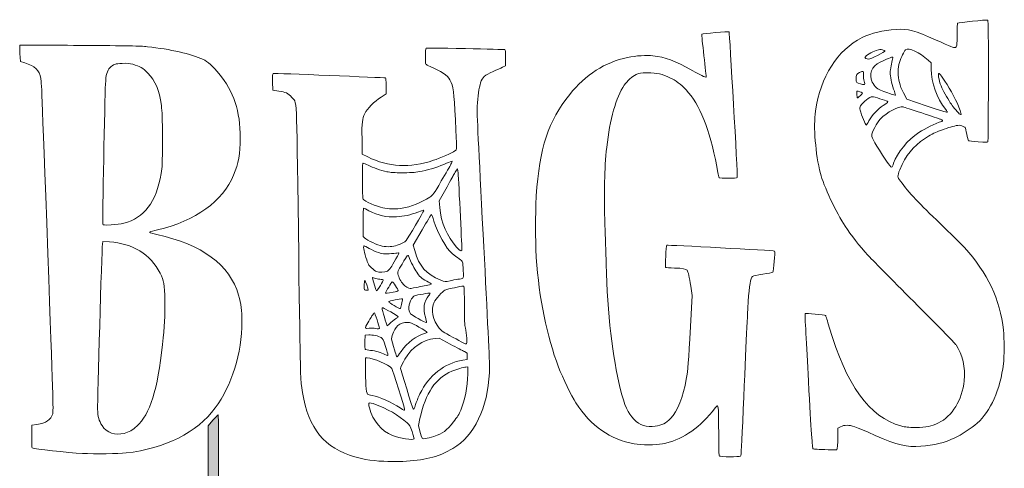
# Model space of a CAD drawing. Header units: inches. Extents: x 160 to 674, y 123 to 723.
# Tile 2 of 2: x 163 to 674, y 490 to 723. Entities that reach past the tile are written whole.
import ezdxf

# ---------------------------------------------------------------- set-up
doc = ezdxf.new("R2010")
doc.units = ezdxf.units.IN
doc.header["$MEASUREMENT"] = 0
doc.layers.add('svg3336', color=7, linetype='Continuous')

msp = doc.modelspace()

# ---------------------------------------------------------------- hatches: boundary and pattern name
at = {"layer": 'svg3336', "true_color": 0x8680bc}
h = msp.add_hatch(color=183, dxfattribs=at)
h.dxf.hatch_style = 2
edge = h.paths.add_edge_path()
edge.add_spline(control_points=[(373.06, 301.49), (370.94, 302.17), (369.06, 304.97), (369, 307.55), (368.95, 309.42), (370.11, 311.57), (371.76, 312.66), (373.54, 313.83), (388.47, 318.27), (401.47, 321.49), (420.11, 326.1), (435.59, 329.15), (474.56, 335.9), (498.64, 340.07), (503.52, 340.96), (521.51, 344.46), (551.8, 350.35), (565.29, 352.61), (592.61, 356.33), (613.94, 359.24), (625.97, 361.39), (638.06, 364.45), (644.36, 366.04), (647.18, 365.34), (649.09, 361.71), (651.13, 357.83), (649.21, 354.15), (644.41, 352.75), (633.89, 349.68), (609.05, 344.85), (589.46, 342.06), (585.34, 341.47), (580.95, 340.79), (579.71, 340.55), (578.48, 340.31), (569.9, 339.03), (560.66, 337.7), (527.55, 332.95), (513.83, 330.49), (494.06, 325.75), (475.36, 321.26), (462.38, 318.85), (449.36, 317.46), (442.46, 316.72), (436.93, 315.75), (423.86, 312.99), (398.64, 307.65), (393.5, 306.38), (380.57, 302.28), (376.77, 301.07), (374.96, 300.88), (373.06, 301.49), (373.06, 301.49), (373.06, 301.49), (373.06, 301.49)], knot_values=[0, 0, 0, 0, 1, 1, 1, 2, 2, 2, 3, 3, 3, 4, 4, 4, 5, 5, 5, 6, 6, 6, 7, 7, 7, 8, 8, 8, 9, 9, 9, 10, 10, 10, 11, 11, 11, 12, 12, 12, 13, 13, 13, 14, 14, 14, 15, 15, 15, 16, 16, 16, 17, 17, 17, 18, 18, 18, 18], degree=3, periodic=1)
edge = h.paths.add_edge_path()
edge.add_spline(control_points=[(375.05, 420.78), (372.57, 421.29), (370.31, 423.7), (369.67, 426.54), (369.19, 428.67), (370.25, 431.1), (372.06, 432.03), (373.17, 432.6), (395.81, 437.81), (414.41, 441.78), (443.39, 447.95), (459.81, 451.76), (476.81, 456.24), (486.81, 458.87), (493.75, 460.19), (508.91, 462.35), (524.67, 464.59), (541.9, 467.42), (561.73, 471.03), (581.29, 474.59), (607.94, 479.28), (622.59, 481.73), (636.87, 484.12), (638.98, 484.26), (641.45, 483.04), (644.08, 481.72), (645.69, 479.21), (645.71, 476.39), (645.71, 475.08), (645.57, 474.67), (644.81, 473.8), (643.22, 471.99), (643.51, 472.06), (624.86, 469.14), (618.59, 468.16), (605.84, 465.99), (596.51, 464.34), (576.73, 460.82), (574.92, 460.5), (565.76, 458.91), (561.97, 458.26), (554.21, 456.91), (548.51, 455.93), (527.17, 452.22), (472.84, 441.11), (405.41, 426.66), (390.48, 423.46), (377.79, 420.78), (377.21, 420.7), (376.64, 420.62), (375.66, 420.66), (375.05, 420.78), (375.05, 420.78), (375.05, 420.78), (375.05, 420.78)], knot_values=[0, 0, 0, 0, 1, 1, 1, 2, 2, 2, 3, 3, 3, 4, 4, 4, 5, 5, 5, 6, 6, 6, 7, 7, 7, 8, 8, 8, 9, 9, 9, 10, 10, 10, 11, 11, 11, 12, 12, 12, 13, 13, 13, 14, 14, 14, 15, 15, 15, 16, 16, 16, 17, 17, 17, 18, 18, 18, 18], degree=3, periodic=1)
edge = h.paths.add_edge_path()
edge.add_spline(control_points=[(261.02, 430.6), (260.91, 430.71), (260.81, 449.13), (260.81, 471.52), (260.81, 471.52), (260.81, 512.24), (260.81, 512.24), (260.81, 512.24), (263.22, 515.05), (263.22, 515.05), (264.54, 516.59), (265.75, 517.9), (265.92, 517.96), (266.11, 518.03), (266.19, 503.26), (266.14, 474.31), (266.14, 474.31), (266.06, 430.56), (266.06, 430.56), (266.06, 430.56), (263.65, 430.47), (263.65, 430.47), (262.32, 430.42), (261.14, 430.48), (261.02, 430.6), (261.02, 430.6), (261.02, 430.6), (261.02, 430.6)], knot_values=[0, 0, 0, 0, 1, 1, 1, 2, 2, 2, 3, 3, 3, 4, 4, 4, 5, 5, 5, 6, 6, 6, 7, 7, 7, 8, 8, 8, 9, 9, 9, 9], degree=3, periodic=1)

# ---------------------------------------------------------------- linework, layer by layer
at = {"layer": 'svg3336', "lineweight": 0}
for points, knots in [([(582.88, 499.76), (580.73, 499.87), (578.17, 499.97), (577.18, 499.99), (576.19, 500.01), (575.2, 500.14), (574.98, 500.28), (574.68, 500.47), (574.14, 508.56), (572.64, 535.41), (571.57, 554.6), (570.77, 570.37), (570.86, 570.45), (571.15, 570.75), (581.22, 569.84), (581.51, 569.49), (581.66, 569.3), (582.54, 566.56), (583.45, 563.4), (592.04, 533.67), (604.57, 516.42), (620.68, 512.12), (623.33, 511.42), (624.23, 511.33), (628.48, 511.33), (633.93, 511.33), (636.34, 511.81), (640.14, 513.65), (647.35, 517.16), (652.51, 525.61), (653.53, 535.57), (654.22, 542.43), (652.69, 549.23), (649.31, 554.22), (648.77, 555.02), (638.88, 565.12), (627.33, 576.67), (615.79, 588.22), (605.07, 599.08), (603.51, 600.79), (599.29, 605.45), (594.71, 611.27), (591.68, 615.82), (587.22, 622.53), (580.41, 637.05), (578.84, 643.23), (576.32, 653.12), (575.16, 667.69), (576.28, 675.48), (578.88, 693.51), (587.6, 707.23), (600.58, 713.71), (605.66, 716.24), (611.04, 717.54), (618.28, 717.99), (624.27, 718.35), (628, 717.36), (638.68, 712.57), (647.26, 708.71), (647.92, 708.45), (648.78, 708.57), (649.73, 708.71), (649.85, 709.47), (649.89, 715.78), (649.91, 718.7), (650.03, 721.15), (650.15, 721.22), (650.62, 721.5), (665.14, 723.02), (665.62, 722.83), (666.09, 722.65), (666.13, 720.37), (666.12, 691.36), (666.12, 674.15), (666.01, 659.9), (665.87, 659.69), (665.68, 659.39), (664.66, 659.37), (660.87, 659.61), (658.25, 659.78), (655.99, 660.03), (655.85, 660.18), (655.7, 660.33), (655.27, 661.86), (654.9, 663.58), (654.53, 665.31), (654.13, 666.87), (654.02, 667.05), (653.91, 667.23), (653.16, 667.59), (652.36, 667.86), (651.19, 668.25), (650.62, 668.28), (649.44, 668.02), (646.84, 667.46), (644.56, 666.75), (640.23, 665.14), (638.31, 664.42), (635.57, 662.95), (632.98, 661.25), (626.98, 657.29), (623.25, 652.6), (620.13, 645.07), (618.77, 641.79), (618.79, 641.41), (620.4, 639.21), (624.86, 633.13), (630.27, 627.36), (641.05, 617.18), (646.18, 612.34), (651.86, 606.74), (653.68, 604.73), (665.83, 591.28), (672.17, 577.87), (673.94, 561.82), (674.4, 557.69), (674.4, 548.06), (673.94, 544.27), (672.36, 531.16), (667.24, 519.6), (660.34, 513.58), (657.32, 510.94), (652.09, 507.49), (648.71, 505.91), (643.35, 503.41), (637.89, 502.05), (631.01, 501.53), (623.72, 500.98), (619.02, 502.1), (607.33, 507.21), (596.42, 511.98), (595.07, 512.46), (592.78, 512.45), (591.11, 512.45), (590.4, 512.29), (589.33, 511.7), (589.33, 511.7), (587.98, 510.96), (587.98, 510.96), (587.98, 510.96), (587.95, 506.62), (587.95, 506.62), (587.91, 501.87), (587.67, 499.82), (587.13, 499.67), (586.94, 499.61), (585.02, 499.65), (582.88, 499.76), (582.88, 499.76), (582.88, 499.76), (582.88, 499.76)], [0, 0, 0, 0, 1, 1, 1, 2, 2, 2, 3, 3, 3, 4, 4, 4, 5, 5, 5, 6, 6, 6, 7, 7, 7, 8, 8, 8, 9, 9, 9, 10, 10, 10, 11, 11, 11, 12, 12, 12, 13, 13, 13, 14, 14, 14, 15, 15, 15, 16, 16, 16, 17, 17, 17, 18, 18, 18, 19, 19, 19, 20, 20, 20, 21, 21, 21, 22, 22, 22, 23, 23, 23, 24, 24, 24, 25, 25, 25, 26, 26, 26, 27, 27, 27, 28, 28, 28, 29, 29, 29, 30, 30, 30, 31, 31, 31, 32, 32, 32, 33, 33, 33, 34, 34, 34, 35, 35, 35, 36, 36, 36, 37, 37, 37, 38, 38, 38, 39, 39, 39, 40, 40, 40, 41, 41, 41, 42, 42, 42, 43, 43, 43, 44, 44, 44, 45, 45, 45, 46, 46, 46, 47, 47, 47, 48, 48, 48, 49, 49, 49, 50, 50, 50, 50]), ([(526.39, 496.48), (526.12, 496.75), (526.02, 499.84), (526, 508.41), (525.97, 520.13), (525.83, 522.98), (525.27, 522.59), (525.11, 522.47), (523.97, 521.16), (522.74, 519.67), (514.69, 509.95), (506.51, 504.65), (496.78, 502.85), (493.13, 502.17), (486.06, 502.18), (482.08, 502.87), (469.72, 505), (459.6, 512.09), (451.8, 524.08), (449.57, 527.52), (444.9, 537.16), (442.82, 542.62), (436.65, 558.88), (432.72, 578.13), (431.2, 599.62), (430.76, 605.89), (430.76, 624.88), (431.21, 631.57), (432.88, 656.59), (437.37, 670.22), (448.58, 684.22), (456.72, 694.39), (467.2, 701.09), (478.61, 703.42), (483.05, 704.32), (488.52, 704.69), (491.87, 704.32), (498.24, 703.61), (502.91, 701.85), (512.52, 696.54), (516.19, 694.52), (519.3, 692.98), (519.43, 693.12), (519.56, 693.26), (519.08, 698.29), (518.35, 704.31), (517.63, 710.33), (517.14, 715.35), (517.26, 715.47), (517.63, 715.83), (531.11, 717.06), (531.39, 716.75), (531.65, 716.48), (535.88, 641.64), (535.68, 641.03), (535.55, 640.65), (526.44, 640.6), (526.2, 640.98), (526.11, 641.13), (525.57, 643.73), (524.99, 646.76), (521.23, 666.55), (516.28, 678.9), (509.04, 686.6), (506.22, 689.6), (503.82, 691.42), (500.7, 692.92), (496.82, 694.79), (493.88, 695.43), (489.13, 695.45), (485.19, 695.47), (485.02, 695.44), (483.09, 694.53), (481, 693.54), (478.48, 691.28), (476.9, 688.97), (472.66, 682.79), (469.44, 671.34), (467.85, 656.77), (466.6, 645.35), (466.34, 633.76), (466.92, 616.12), (467.08, 611.09), (467.36, 602.09), (467.53, 596.12), (468.28, 570.11), (470.84, 547.66), (474.88, 531.56), (477.22, 522.23), (478.72, 518.83), (481.93, 515.6), (485.11, 512.38), (488.46, 511.28), (493.04, 511.95), (496.4, 512.44), (498.77, 513.64), (501.03, 515.99), (504.46, 519.56), (507.59, 527.43), (509.19, 536.47), (509.99, 541.04), (510.32, 545.15), (511.32, 563.69), (511.32, 563.69), (512.19, 579.81), (512.19, 579.81), (512.19, 579.81), (511.46, 584.69), (511.46, 584.69), (510.77, 589.28), (510.13, 592.12), (509.6, 592.93), (509.1, 593.68), (507.42, 593.98), (503.09, 594.1), (500.63, 594.16), (498.52, 594.32), (498.4, 594.44), (498.13, 594.75), (498.73, 605.73), (499.03, 605.92), (499.41, 606.16), (554.63, 603.17), (554.99, 602.9), (555.41, 602.56), (554.63, 592.4), (554.14, 591.92), (553.94, 591.73), (551.62, 591.27), (548.98, 590.9), (545.99, 590.48), (543.97, 590.05), (543.64, 589.77), (542.59, 588.87), (541.92, 585.04), (541.34, 576.67), (541.01, 571.94), (540.27, 555.72), (538.78, 520.6), (537.99, 501.95), (537.68, 496.58), (537.37, 496.38), (536.72, 495.97), (526.81, 496.06), (526.39, 496.48), (526.39, 496.48), (526.39, 496.48), (526.39, 496.48)], [0, 0, 0, 0, 1, 1, 1, 2, 2, 2, 3, 3, 3, 4, 4, 4, 5, 5, 5, 6, 6, 6, 7, 7, 7, 8, 8, 8, 9, 9, 9, 10, 10, 10, 11, 11, 11, 12, 12, 12, 13, 13, 13, 14, 14, 14, 15, 15, 15, 16, 16, 16, 17, 17, 17, 18, 18, 18, 19, 19, 19, 20, 20, 20, 21, 21, 21, 22, 22, 22, 23, 23, 23, 24, 24, 24, 25, 25, 25, 26, 26, 26, 27, 27, 27, 28, 28, 28, 29, 29, 29, 30, 30, 30, 31, 31, 31, 32, 32, 32, 33, 33, 33, 34, 34, 34, 35, 35, 35, 36, 36, 36, 37, 37, 37, 38, 38, 38, 39, 39, 39, 40, 40, 40, 41, 41, 41, 42, 42, 42, 43, 43, 43, 44, 44, 44, 45, 45, 45, 46, 46, 46, 47, 47, 47, 48, 48, 48, 49, 49, 49, 49]), ([(195.43, 497.83), (188.04, 498.2), (170.06, 500.18), (169.39, 500.7), (169.1, 500.93), (169.03, 502.38), (169.09, 506.72), (169.09, 506.72), (169.18, 512.44), (169.18, 512.44), (169.18, 512.44), (171.79, 512.82), (171.79, 512.82), (176.46, 513.49), (179.05, 515.28), (179.99, 518.48), (180.39, 519.85), (180.16, 527.26), (177.44, 601.58), (174.13, 692.04), (174.21, 689.96), (173.78, 692.45), (173.03, 696.88), (170.84, 699.01), (165.43, 700.59), (165.43, 700.59), (163.18, 701.25), (163.18, 701.25), (163.18, 701.25), (162.95, 705.4), (162.95, 705.4), (162.83, 707.68), (162.83, 709.63), (162.95, 709.72), (163.08, 709.81), (177.01, 709.8), (193.93, 709.69), (219.35, 709.52), (225.46, 709.41), (229.18, 709), (241.26, 707.68), (251.63, 705.32), (258.29, 702.38), (260.07, 701.59), (263.5, 698.47), (266.36, 695.03), (274.1, 685.74), (277.44, 675.66), (277.43, 661.57), (277.43, 653.52), (276.51, 648.39), (273.98, 642.32), (268.31, 628.69), (254.3, 618.62), (234.43, 613.89), (232.53, 613.44), (230.78, 613.01), (230.55, 612.94), (229.64, 612.65), (230.84, 612.15), (234.13, 611.46), (257.51, 606.5), (271.99, 595.78), (276.56, 580.01), (277.97, 575.14), (278.33, 572.3), (278.32, 566.17), (278.3, 550.04), (272.95, 532.86), (264.41, 521.45), (254.84, 508.67), (238.49, 500.42), (218.08, 498.07), (214.49, 497.66), (201.71, 497.52), (195.43, 497.83), (195.43, 497.83), (195.43, 497.83), (195.43, 497.83)], [0, 0, 0, 0, 1, 1, 1, 2, 2, 2, 3, 3, 3, 4, 4, 4, 5, 5, 5, 6, 6, 6, 7, 7, 7, 8, 8, 8, 9, 9, 9, 10, 10, 10, 11, 11, 11, 12, 12, 12, 13, 13, 13, 14, 14, 14, 15, 15, 15, 16, 16, 16, 17, 17, 17, 18, 18, 18, 19, 19, 19, 20, 20, 20, 21, 21, 21, 22, 22, 22, 23, 23, 23, 24, 24, 24, 25, 25, 25, 26, 26, 26, 26]), ([(352.03, 493.74), (345.18, 494.07), (339.5, 495.08), (334.22, 496.92), (319.36, 502.1), (311.58, 513.34), (309.26, 533.02), (308.66, 538.11), (308.61, 540.82), (307.61, 613.87), (306.63, 685.96), (306.93, 679.79), (304.25, 682.62), (302.02, 684.98), (301.15, 685.41), (297.49, 685.98), (297.49, 685.98), (294.28, 686.48), (294.28, 686.48), (294.28, 686.48), (294.19, 690.72), (294.19, 690.72), (294.13, 693.99), (294.2, 694.98), (294.5, 695.1), (294.94, 695.27), (352.26, 692.98), (352.85, 692.77), (353.13, 692.68), (353.23, 691.56), (353.23, 688.58), (353.23, 688.58), (353.23, 684.52), (353.23, 684.52), (353.23, 684.52), (350.6, 682.84), (350.6, 682.84), (347.08, 680.57), (343.39, 676.83), (342.17, 674.27), (340.73, 671.25), (340.6, 670.12), (340.69, 661.27), (340.69, 661.27), (340.78, 653.17), (340.78, 653.17), (340.78, 653.17), (343.63, 651.77), (343.63, 651.77), (354.36, 646.51), (365.6, 645.93), (377.85, 650.01), (381.36, 651.18), (387.47, 653.86), (389, 654.9), (390.03, 655.6), (390.03, 655.27), (389.23, 671.05), (388.48, 685.85), (388.15, 688.23), (386.34, 691.79), (385.21, 694.02), (381.51, 696.52), (376.03, 698.75), (374.97, 699.18), (374, 699.69), (373.87, 699.9), (373.46, 700.55), (373.58, 707.81), (374.01, 708.17), (374.28, 708.39), (380.32, 708.35), (394.48, 708.04), (405.53, 707.8), (414.75, 707.54), (414.96, 707.47), (415.25, 707.36), (415.32, 706.35), (415.26, 703.2), (415.26, 703.2), (415.18, 699.07), (415.18, 699.07), (415.18, 699.07), (413.68, 698.32), (413.68, 698.32), (412.85, 697.91), (410.68, 696.93), (408.84, 696.14), (404.28, 694.17), (403.25, 693.24), (402.29, 690.2), (401.49, 687.68), (400.8, 683.04), (400.48, 678.07), (400.35, 675.96), (401.28, 656.27), (403.61, 611.67), (405.43, 576.79), (406.93, 545.92), (406.93, 543.06), (406.93, 524.66), (400.6, 509.26), (389.98, 501.75), (387.52, 500.02), (382.99, 497.69), (380.25, 496.75), (373.1, 494.3), (362.92, 493.21), (352.03, 493.74), (352.03, 493.74), (352.03, 493.74), (352.03, 493.74)], [0, 0, 0, 0, 1, 1, 1, 2, 2, 2, 3, 3, 3, 4, 4, 4, 5, 5, 5, 6, 6, 6, 7, 7, 7, 8, 8, 8, 9, 9, 9, 10, 10, 10, 11, 11, 11, 12, 12, 12, 13, 13, 13, 14, 14, 14, 15, 15, 15, 16, 16, 16, 17, 17, 17, 18, 18, 18, 19, 19, 19, 20, 20, 20, 21, 21, 21, 22, 22, 22, 23, 23, 23, 24, 24, 24, 25, 25, 25, 26, 26, 26, 27, 27, 27, 28, 28, 28, 29, 29, 29, 30, 30, 30, 31, 31, 31, 32, 32, 32, 33, 33, 33, 34, 34, 34, 35, 35, 35, 36, 36, 36, 37, 37, 37, 37]), ([(608.53, 704.47), (610.67, 705.55), (612.43, 706.55), (612.43, 706.71), (612.43, 706.87), (611.87, 707.15), (611.18, 707.33), (610.12, 707.62), (609.63, 707.57), (607.83, 706.99), (605.72, 706.31), (602.21, 704.21), (601.99, 703.5), (601.86, 703.08), (602.91, 702.57), (603.96, 702.54), (604.33, 702.53), (606.39, 703.4), (608.53, 704.47)], [0, 0, 0, 0, 1, 1, 1, 2, 2, 2, 3, 3, 3, 4, 4, 4, 5, 5, 5, 6, 6, 6, 6]), ([(644.83, 675.1), (644.83, 675.2), (644.44, 675.78), (643.97, 676.38), (639.27, 682.38), (636.42, 690.3), (636.4, 697.37), (636.4, 697.37), (636.39, 700.56), (636.39, 700.56), (636.39, 700.56), (634.83, 702.02), (634.83, 702.02), (630.45, 706.12), (624.72, 708.69), (623.06, 707.3), (622.39, 706.75), (620.75, 703.39), (619.91, 700.87), (619.36, 699.19), (619.22, 698.17), (619.25, 695.77), (619.29, 691.67), (619.95, 689.06), (621.97, 685.07), (621.97, 685.07), (623.68, 681.7), (623.68, 681.7), (623.68, 681.7), (633.73, 678.34), (633.73, 678.34), (643.37, 675.13), (644.83, 674.7), (644.83, 675.1), (644.83, 675.1), (644.83, 675.1), (644.83, 675.1)], [0, 0, 0, 0, 1, 1, 1, 2, 2, 2, 3, 3, 3, 4, 4, 4, 5, 5, 5, 6, 6, 6, 7, 7, 7, 8, 8, 8, 9, 9, 9, 10, 10, 10, 11, 11, 11, 12, 12, 12, 12]), ([(617.83, 684.05), (617.83, 684.13), (617.41, 685.42), (616.91, 686.93), (615.84, 690.12), (615.13, 693.58), (615.13, 695.57), (615.13, 697.11), (615.8, 700.91), (616.35, 702.46), (616.54, 703.01), (616.62, 703.53), (616.53, 703.62), (616.32, 703.83), (612.9, 702.46), (609.95, 700.98), (605.43, 698.71), (603.85, 694.76), (605.82, 690.67), (606.97, 688.31), (608.71, 686.73), (610.93, 686.06), (612, 685.73), (613.75, 685.12), (614.83, 684.71), (616.65, 684), (617.83, 683.74), (617.83, 684.05)], [0, 0, 0, 0, 1, 1, 1, 2, 2, 2, 3, 3, 3, 4, 4, 4, 5, 5, 5, 6, 6, 6, 7, 7, 7, 8, 8, 8, 9, 9, 9, 9]), ([(216.88, 617.3), (227.62, 620.12), (233.67, 628.17), (236.31, 643.12), (236.93, 646.62), (236.97, 647.78), (236.97, 660.67), (236.98, 672.38), (236.89, 675.08), (236.43, 678.49), (235.33, 686.57), (233.37, 691.27), (229.48, 695.21), (226.82, 697.91), (225.17, 698.88), (221.64, 699.85), (219.77, 700.36), (218.73, 700.46), (216.15, 700.36), (212.68, 700.23), (211.31, 699.75), (209.77, 698.12), (208.13, 696.4), (207.67, 694.74), (207.4, 689.49), (207.03, 682.22), (205.81, 617.45), (206.04, 616.86), (206.22, 616.39), (206.64, 616.35), (210.36, 616.5), (213.11, 616.61), (215.27, 616.88), (216.88, 617.3)], [0, 0, 0, 0, 1, 1, 1, 2, 2, 2, 3, 3, 3, 4, 4, 4, 5, 5, 5, 6, 6, 6, 7, 7, 7, 8, 8, 8, 9, 9, 9, 10, 10, 10, 11, 11, 11, 11]), ([(601.92, 689.7), (601.91, 689.9), (601.71, 690.87), (601.48, 691.85), (601.24, 692.86), (601.13, 694.2), (601.23, 694.93), (601.44, 696.45), (601.2, 696.53), (599.14, 695.65), (597.66, 695.01), (597.44, 694.56), (597.43, 692.11), (597.42, 690.38), (597.65, 690.14), (599.73, 689.65), (601.39, 689.26), (601.93, 689.27), (601.92, 689.7), (601.92, 689.7), (601.92, 689.7), (601.92, 689.7)], [0, 0, 0, 0, 1, 1, 1, 2, 2, 2, 3, 3, 3, 4, 4, 4, 5, 5, 5, 6, 6, 6, 7, 7, 7, 7]), ([(651.89, 674.55), (651.07, 677.89), (647.73, 684.72), (644.67, 689.32), (640.98, 694.86), (640.57, 695.39), (640.24, 695.05), (639.76, 694.58), (640.79, 690.19), (641.99, 687.59), (643.02, 685.35), (645.55, 680.98), (646.89, 679.12), (647.83, 677.83), (650.86, 674.25), (651.27, 673.95), (651.87, 673.52), (652.09, 673.73), (651.89, 674.55), (651.89, 674.55), (651.89, 674.55), (651.89, 674.55)], [0, 0, 0, 0, 1, 1, 1, 2, 2, 2, 3, 3, 3, 4, 4, 4, 5, 5, 5, 6, 6, 6, 7, 7, 7, 7]), ([(599.53, 683.55), (600.19, 684.16), (600.72, 684.78), (600.73, 684.9), (600.73, 685.14), (599.73, 685.58), (598.46, 685.9), (597.76, 686.08), (597.73, 686.02), (597.73, 684.73), (597.73, 683.45), (597.94, 682.42), (598.21, 682.42), (598.28, 682.42), (598.87, 682.93), (599.53, 683.55)], [0, 0, 0, 0, 1, 1, 1, 2, 2, 2, 3, 3, 3, 4, 4, 4, 5, 5, 5, 5]), ([(604.03, 670.48), (605.39, 673.26), (608.7, 676.81), (611.53, 678.52), (613.87, 679.94), (614.19, 680.27), (613.59, 680.65), (612.79, 681.14), (606.67, 683.02), (605.84, 683.02), (604.43, 683.02), (601.1, 680.42), (599.77, 678.27), (599.21, 677.38), (599.19, 677.13), (599.5, 676.02), (600.26, 673.38), (602.32, 668.32), (602.64, 668.33), (602.83, 668.33), (603.45, 669.3), (604.03, 670.48), (604.03, 670.48), (604.03, 670.48), (604.03, 670.48)], [0, 0, 0, 0, 1, 1, 1, 2, 2, 2, 3, 3, 3, 4, 4, 4, 5, 5, 5, 6, 6, 6, 7, 7, 7, 8, 8, 8, 8]), ([(616.91, 648.45), (618.67, 653.82), (624.34, 660.76), (630.01, 664.46), (633.22, 666.57), (638.5, 669.13), (641.9, 670.23), (642.75, 670.51), (642.51, 670.95), (641.3, 671.32), (640.68, 671.51), (636.26, 673), (631.48, 674.63), (626.69, 676.25), (622.34, 677.67), (621.8, 677.78), (619.51, 678.23), (613.43, 674.97), (609.96, 671.42), (608.19, 669.61), (605.53, 664.5), (605.53, 662.93), (605.53, 661.52), (607.22, 658.6), (613.26, 649.65), (614.46, 647.87), (615.62, 646.42), (615.84, 646.42), (616.07, 646.42), (616.53, 647.29), (616.91, 648.45), (616.91, 648.45), (616.91, 648.45), (616.91, 648.45)], [0, 0, 0, 0, 1, 1, 1, 2, 2, 2, 3, 3, 3, 4, 4, 4, 5, 5, 5, 6, 6, 6, 7, 7, 7, 8, 8, 8, 9, 9, 9, 10, 10, 10, 11, 11, 11, 11]), ([(361.63, 625.14), (365.82, 625.81), (371.79, 628.22), (375.87, 630.88), (377.7, 632.08), (377.78, 632.2), (381.9, 639.31), (384.2, 643.27), (386.45, 647.16), (386.91, 647.95), (387.37, 648.73), (387.64, 649.44), (387.51, 649.51), (387.38, 649.59), (386.06, 649.11), (384.58, 648.45), (380.8, 646.78), (376.32, 645.35), (371.87, 644.4), (368.49, 643.69), (367.42, 643.6), (362.08, 643.58), (357.35, 643.57), (355.55, 643.69), (353.6, 644.12), (350.24, 644.86), (346.45, 646.16), (343.89, 647.47), (342.72, 648.07), (341.56, 648.51), (341.32, 648.46), (340.93, 648.38), (340.88, 647.11), (340.91, 639.4), (340.93, 634.25), (341.07, 630.2), (341.24, 629.89), (341.74, 628.95), (348.44, 625.96), (351.58, 625.26), (353.78, 624.78), (358.99, 624.71), (361.63, 625.14)], [0, 0, 0, 0, 1, 1, 1, 2, 2, 2, 3, 3, 3, 4, 4, 4, 5, 5, 5, 6, 6, 6, 7, 7, 7, 8, 8, 8, 9, 9, 9, 10, 10, 10, 11, 11, 11, 12, 12, 12, 13, 13, 13, 14, 14, 14, 14]), ([(392.6, 604.43), (392.56, 605.17), (392.12, 614.14), (391.62, 624.37), (391.12, 634.6), (390.63, 643.58), (390.54, 644.32), (390.54, 644.32), (390.37, 645.67), (390.37, 645.67), (390.37, 645.67), (389.72, 644.85), (389.72, 644.85), (389.37, 644.41), (388.75, 643.39), (388.35, 642.61), (387.95, 641.82), (386.07, 638.42), (384.17, 635.07), (384.17, 635.07), (380.72, 628.97), (380.72, 628.97), (380.72, 628.97), (381.06, 625.47), (381.06, 625.47), (381.83, 617.43), (384.78, 610.52), (389.8, 604.98), (392.03, 602.52), (392.71, 602.38), (392.6, 604.43)], [0, 0, 0, 0, 1, 1, 1, 2, 2, 2, 3, 3, 3, 4, 4, 4, 5, 5, 5, 6, 6, 6, 7, 7, 7, 8, 8, 8, 9, 9, 9, 10, 10, 10, 10]), ([(359.02, 605.9), (361.23, 606.66), (362.87, 607.54), (363.61, 608.37), (364.41, 609.25), (372.73, 623.4), (372.73, 623.87), (372.73, 624.33), (372.87, 624.37), (369.75, 623.17), (365.78, 621.63), (362.53, 620.92), (358.61, 620.72), (353.3, 620.44), (349.13, 621.35), (344.31, 623.83), (342.93, 624.54), (341.67, 625.12), (341.51, 625.12), (341.34, 625.12), (341.23, 622.27), (341.23, 617.78), (341.23, 617.78), (341.23, 610.45), (341.23, 610.45), (341.23, 610.45), (342, 609.73), (342, 609.73), (343.43, 608.41), (348.8, 605.91), (351.16, 605.46), (353.78, 604.97), (356.8, 605.14), (359.02, 605.9), (359.02, 605.9), (359.02, 605.9), (359.02, 605.9)], [0, 0, 0, 0, 1, 1, 1, 2, 2, 2, 3, 3, 3, 4, 4, 4, 5, 5, 5, 6, 6, 6, 7, 7, 7, 8, 8, 8, 9, 9, 9, 10, 10, 10, 11, 11, 11, 12, 12, 12, 12]), ([(386.5, 587.48), (387.56, 587.73), (389.37, 588.07), (390.53, 588.24), (391.68, 588.4), (392.82, 588.69), (393.04, 588.88), (393.37, 589.15), (393.42, 589.96), (393.27, 592.85), (393.17, 594.84), (393.03, 596.78), (392.95, 597.15), (392.87, 597.56), (392.14, 598.26), (391.09, 598.94), (390.15, 599.55), (388.59, 600.72), (387.64, 601.53), (384.32, 604.35), (379.94, 612.08), (378.07, 618.44), (377.52, 620.3), (376.94, 621.81), (376.77, 621.82), (376.6, 621.82), (374.4, 618.24), (371.87, 613.87), (371.87, 613.87), (367.27, 605.92), (367.27, 605.92), (367.27, 605.92), (368.06, 603.14), (368.06, 603.14), (370.41, 594.88), (373.85, 591.01), (381.69, 587.75), (383.7, 586.91), (384.01, 586.9), (386.5, 587.48), (386.5, 587.48), (386.5, 587.48), (386.5, 587.48)], [0, 0, 0, 0, 1, 1, 1, 2, 2, 2, 3, 3, 3, 4, 4, 4, 5, 5, 5, 6, 6, 6, 7, 7, 7, 8, 8, 8, 9, 9, 9, 10, 10, 10, 11, 11, 11, 12, 12, 12, 13, 13, 13, 14, 14, 14, 14]), ([(217.12, 508.27), (219.64, 508.93), (221.54, 509.99), (223.62, 511.92), (230.57, 518.35), (234.47, 530.64), (237.1, 554.47), (238.14, 563.8), (238.41, 569.21), (238.24, 577.18), (238.06, 585.93), (237.83, 587.23), (235.74, 591.42), (230.81, 601.26), (221.58, 606.96), (209.48, 607.62), (209.48, 607.62), (205.98, 607.81), (205.98, 607.81), (205.98, 607.81), (205.82, 606.49), (205.82, 606.49), (205.51, 603.96), (203.16, 524.36), (203.29, 520.83), (203.43, 516.89), (203.98, 514.88), (205.64, 512.29), (208.06, 508.53), (212.35, 507.03), (217.12, 508.27)], [0, 0, 0, 0, 1, 1, 1, 2, 2, 2, 3, 3, 3, 4, 4, 4, 5, 5, 5, 6, 6, 6, 7, 7, 7, 8, 8, 8, 9, 9, 9, 10, 10, 10, 10]), ([(353.85, 592.52), (354.74, 592.95), (355.35, 593.78), (357.38, 597.24), (358.72, 599.55), (359.83, 601.59), (359.83, 601.77), (359.83, 601.97), (359.47, 602.02), (358.85, 601.89), (358.31, 601.78), (356.49, 601.61), (354.8, 601.52), (352.04, 601.37), (351.46, 601.43), (349.25, 602.13), (347.89, 602.55), (345.74, 603.51), (344.46, 604.26), (343.19, 605.01), (342.01, 605.62), (341.84, 605.62), (341.22, 605.62), (341.55, 603.36), (342.72, 599.62), (343.88, 595.96), (343.99, 595.75), (345.57, 594.25), (346.48, 593.4), (347.66, 592.5), (348.2, 592.25), (349.45, 591.69), (352.41, 591.83), (353.85, 592.52), (353.85, 592.52), (353.85, 592.52), (353.85, 592.52)], [0, 0, 0, 0, 1, 1, 1, 2, 2, 2, 3, 3, 3, 4, 4, 4, 5, 5, 5, 6, 6, 6, 7, 7, 7, 8, 8, 8, 9, 9, 9, 10, 10, 10, 11, 11, 11, 12, 12, 12, 12]), ([(371.16, 584.44), (375.87, 585.35), (376.97, 585.64), (376.6, 585.91), (376.53, 585.97), (375.51, 586.57), (374.32, 587.26), (371.47, 588.93), (370.52, 589.76), (369.09, 591.87), (368.04, 593.42), (366.03, 597.39), (364.95, 600.04), (364.49, 601.17), (364.43, 601.1), (361.49, 596.18), (359.36, 592.62), (359.18, 592.2), (359.36, 591.12), (359.63, 589.42), (360.93, 586.84), (362.11, 585.65), (363.1, 584.66), (365.06, 583.45), (365.68, 583.44), (365.84, 583.44), (368.31, 583.89), (371.16, 584.44), (371.16, 584.44), (371.16, 584.44), (371.16, 584.44)], [0, 0, 0, 0, 1, 1, 1, 2, 2, 2, 3, 3, 3, 4, 4, 4, 5, 5, 5, 6, 6, 6, 7, 7, 7, 8, 8, 8, 9, 9, 9, 10, 10, 10, 10]), ([(350.21, 585.05), (351.04, 586.43), (351.73, 587.7), (351.73, 587.89), (351.73, 588.07), (351.21, 588.22), (350.56, 588.22), (349.92, 588.22), (348.7, 588.44), (347.86, 588.72), (347.01, 588.99), (346.26, 589.15), (346.18, 589.08), (346.07, 588.97), (347.42, 584.08), (347.98, 582.58), (348.21, 581.95), (348.6, 582.38), (350.21, 585.05)], [0, 0, 0, 0, 1, 1, 1, 2, 2, 2, 3, 3, 3, 4, 4, 4, 5, 5, 5, 6, 6, 6, 6]), ([(343.93, 582.66), (343.93, 583.17), (342.35, 587.63), (342.12, 587.78), (341.79, 587.98), (341.7, 583.05), (342.03, 582.72), (342.25, 582.5), (343.93, 582.44), (343.93, 582.66), (343.93, 582.66), (343.93, 582.66), (343.93, 582.66)], [0, 0, 0, 0, 1, 1, 1, 2, 2, 2, 3, 3, 3, 4, 4, 4, 4]), ([(356.87, 581.53), (358.33, 581.81), (359.53, 582.16), (359.53, 582.32), (359.53, 582.87), (356.7, 587.03), (356.4, 586.93), (356.09, 586.83), (352.97, 581.7), (352.94, 581.25), (352.92, 580.9), (353.99, 580.98), (356.87, 581.53), (356.87, 581.53), (356.87, 581.53), (356.87, 581.53)], [0, 0, 0, 0, 1, 1, 1, 2, 2, 2, 3, 3, 3, 4, 4, 4, 5, 5, 5, 5]), ([(395.08, 557.7), (394.97, 559.39), (394.67, 561.72), (394.4, 562.87), (394.02, 564.55), (393.92, 566.89), (393.89, 574.63), (393.88, 581.22), (393.76, 584.4), (393.54, 584.63), (393.3, 584.87), (392.36, 584.75), (390.09, 584.21), (388.38, 583.79), (386.44, 583.36), (385.78, 583.25), (385.12, 583.13), (384.22, 582.86), (383.79, 582.65), (382.62, 582.05), (378.87, 577.9), (378.13, 576.38), (376.33, 572.67), (377.48, 566.93), (380.84, 562.87), (382.18, 561.25), (382.4, 561.1), (388.03, 558.09), (390.09, 556.98), (392.32, 555.75), (392.98, 555.36), (395.18, 554.03), (395.3, 554.17), (395.08, 557.7), (395.08, 557.7), (395.08, 557.7), (395.08, 557.7)], [0, 0, 0, 0, 1, 1, 1, 2, 2, 2, 3, 3, 3, 4, 4, 4, 5, 5, 5, 6, 6, 6, 7, 7, 7, 8, 8, 8, 9, 9, 9, 10, 10, 10, 11, 11, 11, 12, 12, 12, 12]), ([(361.2, 575.24), (361.4, 576.41), (361.65, 577.52), (361.76, 577.7), (362.14, 578.31), (361.17, 578.29), (357.88, 577.62), (355.72, 577.18), (354.58, 576.81), (354.58, 576.56), (354.58, 576.14), (360.08, 572.91), (360.56, 573.03), (360.71, 573.08), (361, 574.07), (361.2, 575.24), (361.2, 575.24), (361.2, 575.24), (361.2, 575.24)], [0, 0, 0, 0, 1, 1, 1, 2, 2, 2, 3, 3, 3, 4, 4, 4, 5, 5, 5, 6, 6, 6, 6]), ([(374.23, 566.02), (374.23, 566.18), (373.94, 567.34), (373.6, 568.6), (372.33, 573.24), (372.86, 576.74), (375.29, 579.7), (375.86, 580.41), (376.23, 581.04), (376.1, 581.12), (375.87, 581.26), (369.22, 580.09), (368.02, 579.71), (367.67, 579.59), (366.96, 578.86), (366.47, 578.08), (364.79, 575.46), (364.54, 571.93), (365.92, 570.37), (366.49, 569.72), (373.38, 565.77), (374, 565.73), (374.12, 565.73), (374.23, 565.85), (374.23, 566.02)], [0, 0, 0, 0, 1, 1, 1, 2, 2, 2, 3, 3, 3, 4, 4, 4, 5, 5, 5, 6, 6, 6, 7, 7, 7, 8, 8, 8, 8]), ([(358.55, 568.1), (359.09, 568.32), (359.52, 568.65), (359.52, 568.83), (359.51, 569.02), (357.75, 570.12), (355.6, 571.27), (350.92, 573.78), (351.13, 573.7), (351.13, 573.04), (351.13, 572.54), (353.44, 564.63), (353.73, 564.14), (353.81, 564.01), (354.7, 564.76), (355.72, 565.81), (356.74, 566.85), (358.01, 567.88), (358.55, 568.1), (358.55, 568.1), (358.55, 568.1), (358.55, 568.1)], [0, 0, 0, 0, 1, 1, 1, 2, 2, 2, 3, 3, 3, 4, 4, 4, 5, 5, 5, 6, 6, 6, 7, 7, 7, 7]), ([(349.75, 562.89), (349.64, 563.98), (347.36, 570.82), (347.1, 570.82), (346.92, 570.81), (346.36, 570.1), (345.84, 569.24), (345.33, 568.38), (344.35, 566.76), (343.67, 565.65), (341.9, 562.79), (341.96, 562.6), (344.45, 562.8), (345.56, 562.89), (347.02, 562.85), (347.68, 562.72), (349.09, 562.44), (349.79, 562.5), (349.75, 562.89), (349.75, 562.89), (349.75, 562.89), (349.75, 562.89)], [0, 0, 0, 0, 1, 1, 1, 2, 2, 2, 3, 3, 3, 4, 4, 4, 5, 5, 5, 6, 6, 6, 7, 7, 7, 7]), ([(361, 550.74), (364.33, 555.45), (368.93, 558.98), (373.1, 560.03), (373.89, 560.23), (374.52, 560.54), (374.52, 560.73), (374.51, 560.92), (372.59, 562.15), (370.24, 563.47), (366.31, 565.68), (365.85, 565.87), (364.33, 565.85), (360.25, 565.81), (357.83, 563.76), (356.38, 559.11), (355.87, 557.5), (355.88, 557.4), (356.52, 555.21), (358.18, 549.54), (358.68, 548.02), (358.87, 548.02), (358.99, 548.02), (359.95, 549.24), (361, 550.74), (361, 550.74), (361, 550.74), (361, 550.74)], [0, 0, 0, 0, 1, 1, 1, 2, 2, 2, 3, 3, 3, 4, 4, 4, 5, 5, 5, 6, 6, 6, 7, 7, 7, 8, 8, 8, 9, 9, 9, 9]), ([(354.12, 549), (354.12, 549.2), (353.54, 551.19), (352.84, 553.41), (351.71, 556.96), (351.45, 557.51), (350.66, 557.97), (349.22, 558.82), (346.21, 559.46), (344.16, 559.36), (344.16, 559.36), (342.28, 559.27), (342.28, 559.27), (342.28, 559.27), (342.19, 555.7), (342.19, 555.7), (342.14, 553.73), (342.22, 552), (342.37, 551.86), (342.51, 551.71), (343.77, 551.48), (345.16, 551.33), (347.74, 551.07), (350.69, 550.23), (352.61, 549.21), (353.89, 548.54), (354.13, 548.5), (354.12, 549), (354.12, 549), (354.12, 549), (354.12, 549)], [0, 0, 0, 0, 1, 1, 1, 2, 2, 2, 3, 3, 3, 4, 4, 4, 5, 5, 5, 6, 6, 6, 7, 7, 7, 8, 8, 8, 9, 9, 9, 10, 10, 10, 10]), ([(368.5, 523.27), (368.86, 524.43), (369.89, 526.87), (370.78, 528.71), (375.44, 538.32), (383.61, 544.75), (393.13, 546.3), (393.13, 546.3), (395.38, 546.67), (395.38, 546.67), (395.38, 546.67), (395.38, 548.32), (395.38, 548.32), (395.38, 548.32), (395.38, 549.97), (395.38, 549.97), (395.38, 549.97), (393.88, 550.72), (393.88, 550.72), (393.05, 551.13), (389.76, 552.86), (386.56, 554.58), (386.56, 554.58), (380.74, 557.69), (380.74, 557.69), (380.74, 557.69), (378.68, 557.49), (378.68, 557.49), (372.2, 556.85), (366.68, 553.11), (363.02, 546.86), (361.88, 544.91), (360.73, 542.43), (360.73, 541.92), (360.73, 541.57), (367.01, 521.33), (367.25, 520.92), (367.5, 520.49), (367.83, 521.1), (368.5, 523.27)], [0, 0, 0, 0, 1, 1, 1, 2, 2, 2, 3, 3, 3, 4, 4, 4, 5, 5, 5, 6, 6, 6, 7, 7, 7, 8, 8, 8, 9, 9, 9, 10, 10, 10, 11, 11, 11, 12, 12, 12, 13, 13, 13, 13]), ([(362.83, 520.65), (362.83, 521.44), (356.53, 541.5), (356.14, 541.98), (354.49, 543.97), (346.41, 547.42), (343.41, 547.42), (343.41, 547.42), (342.43, 547.42), (342.43, 547.42), (342.43, 547.42), (342.43, 542.41), (342.43, 542.41), (342.43, 535.52), (342.94, 529.07), (343.52, 528.62), (343.76, 528.43), (344.84, 528.12), (345.91, 527.94), (349.74, 527.27), (356.19, 524.41), (360.43, 521.5), (362.63, 519.98), (362.83, 519.91), (362.83, 520.65)], [0, 0, 0, 0, 1, 1, 1, 2, 2, 2, 3, 3, 3, 4, 4, 4, 5, 5, 5, 6, 6, 6, 7, 7, 7, 8, 8, 8, 8]), ([(377.98, 506.67), (382.82, 508.26), (384.58, 509.56), (388.21, 514.2), (390.18, 516.72), (391.13, 518.26), (391.97, 520.29), (394.19, 525.63), (395.5, 532.4), (395.61, 539.02), (395.61, 539.02), (395.68, 542.77), (395.68, 542.77), (395.68, 542.77), (394.64, 542.69), (394.64, 542.69), (393.33, 542.58), (389.97, 541.57), (387.33, 540.48), (379, 537.05), (373.71, 529.23), (370.77, 515.99), (370.77, 515.99), (369.96, 512.34), (369.96, 512.34), (369.96, 512.34), (370.78, 509.4), (370.78, 509.4), (371.95, 505.23), (371.87, 505.33), (373.72, 505.57), (374.58, 505.68), (376.49, 506.18), (377.98, 506.67), (377.98, 506.67), (377.98, 506.67), (377.98, 506.67)], [0, 0, 0, 0, 1, 1, 1, 2, 2, 2, 3, 3, 3, 4, 4, 4, 5, 5, 5, 6, 6, 6, 7, 7, 7, 8, 8, 8, 9, 9, 9, 10, 10, 10, 11, 11, 11, 12, 12, 12, 12]), ([(367.71, 505.5), (367.78, 505.7), (367.32, 507.36), (366.69, 509.17), (365.67, 512.13), (365.4, 512.61), (364.11, 513.76), (359.9, 517.52), (353.41, 521.28), (347.69, 523.26), (343.93, 524.57), (343.76, 524.47), (344.55, 521.53), (346.39, 514.73), (350.76, 509.44), (356.46, 507.12), (360.21, 505.6), (367.38, 504.56), (367.71, 505.5), (367.71, 505.5), (367.71, 505.5), (367.71, 505.5)], [0, 0, 0, 0, 1, 1, 1, 2, 2, 2, 3, 3, 3, 4, 4, 4, 5, 5, 5, 6, 6, 6, 7, 7, 7, 7]), ([(261.02, 430.6), (260.91, 430.71), (260.81, 449.13), (260.81, 471.52), (260.81, 471.52), (260.81, 512.24), (260.81, 512.24), (260.81, 512.24), (263.22, 515.05), (263.22, 515.05), (264.54, 516.59), (265.75, 517.9), (265.92, 517.96), (266.11, 518.03), (266.19, 503.26), (266.14, 474.31), (266.14, 474.31), (266.06, 430.56), (266.06, 430.56), (266.06, 430.56), (263.65, 430.47), (263.65, 430.47), (262.32, 430.42), (261.14, 430.48), (261.02, 430.6), (261.02, 430.6), (261.02, 430.6), (261.02, 430.6)], [0, 0, 0, 0, 1, 1, 1, 2, 2, 2, 3, 3, 3, 4, 4, 4, 5, 5, 5, 6, 6, 6, 7, 7, 7, 8, 8, 8, 9, 9, 9, 9])]:
    msp.add_open_spline(points, degree=3, knots=knots, dxfattribs=at)

doc.saveas('drawing.dxf')
